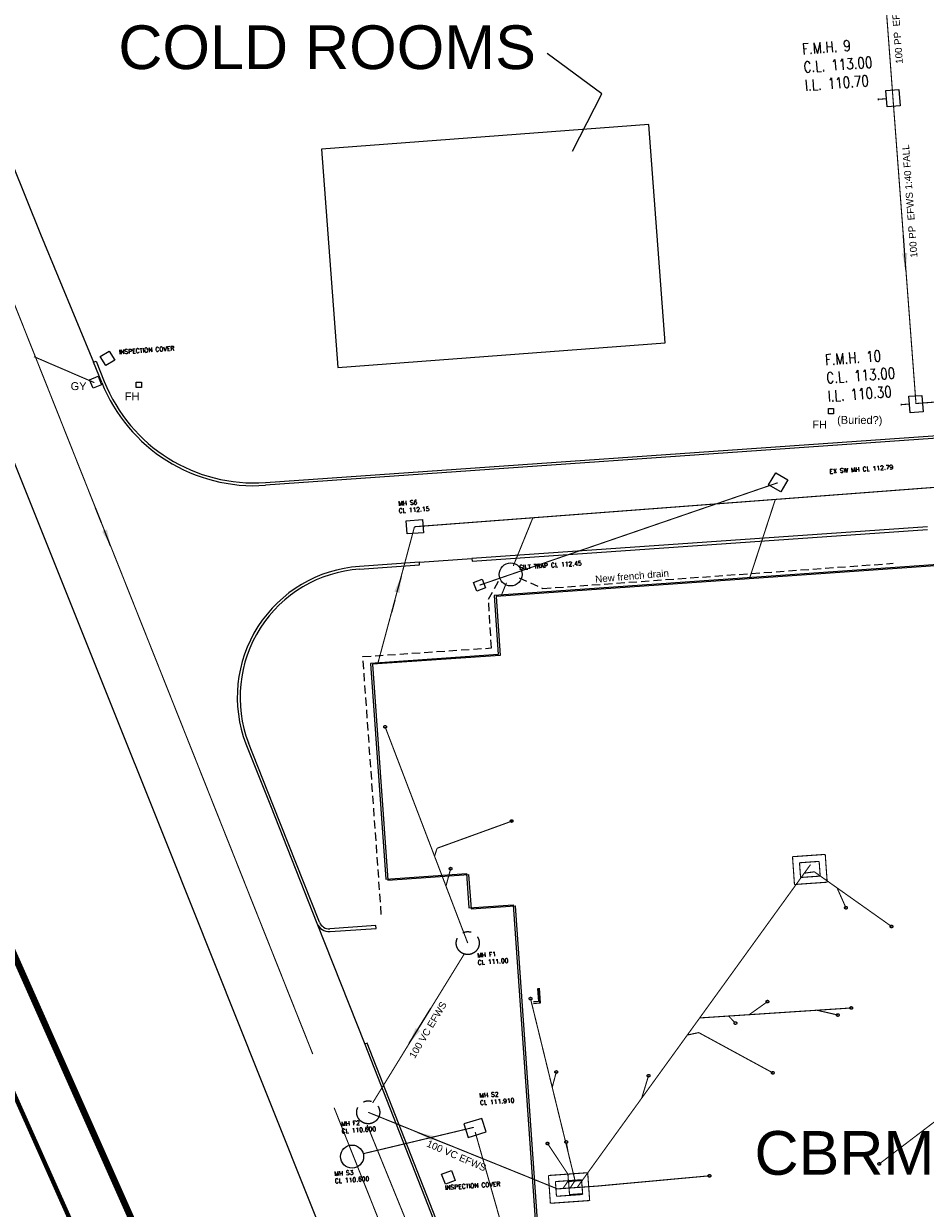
# Model space of a CAD drawing. Extents: x 14683 to 402730, y 286898 to 590920.
# Tile 5 of 39: x 59331 to 100549, y 397498 to 451669. Entities that reach past the tile are written whole.
import ezdxf

# ---------------------------------------------------------------- set-up
doc = ezdxf.new("R2010")
doc.units = 0
doc.header["$LTSCALE"] = 1500
doc.header["$MEASUREMENT"] = 0
doc.set_wipeout_variables(frame=1)
for name, pattern in [('01-SITE PLAN$0$ECL-001', [100, 50, 0, 50]), ('01-SITE PLAN$0$L0', [0]), ('CENTRE', [2, 1.25, -0.25, 0.25, -0.25]), ('DASHED', [0.75, 0.5, -0.25]), ('HIDDEN', [0.375, 0.25, -0.125])]:
    doc.linetypes.add(name, pattern=pattern)
doc.layers.get('0').update_dxf_attribs({"linetype": 'CONTINUOUS'})
for name, color, linetype in [('01-SITE PLAN$0$_NIBSC_A fence 3', 7, 'CONTINUOUS'), ('01-SITE PLAN$0$_NIBSC_A fence elect', 7, 'CONTINUOUS'), ('01-SITE PLAN$0$_NIBSC_A site plan', 7, 'CONTINUOUS'), ('01-SITE PLAN$0$_NIBSC_S text', 7, 'CONTINUOUS'), ('_NIBSC_PH efws', 10, 'CENTRE'), ('_NIBSC_PH efws manholes', 10, 'CONTINUOUS'), ('_NIBSC_PH efws text', 10, 'CONTINUOUS'), ('_NIBSC_PH fire hydrant', 50, 'CONTINUOUS'), ('_NIBSC_PH french drain', 210, 'HIDDEN'), ('_NIBSC_PH inspection covers', 6, 'CONTINUOUS'), ('_NIBSC_PH sws', 160, 'DASHED'), ('_NIBSC_PH sws gulley', 210, 'CONTINUOUS'), ('_NIBSC_PH sws manholes', 160, 'CONTINUOUS'), ('_NIBSC_PH sws text', 160, 'CONTINUOUS'), ('_NIBSC_PH text', 7, 'CONTINUOUS'), ('BUILDING OUTLINE', 9, 'CONTINUOUS'), ('EQUIPMENT_FXD', 1, 'CONTINUOUS'), ('FNSH_LNNG_CSNG', 1, 'CONTINUOUS'), ('GULLEY', 7, 'CONTINUOUS'), ('Xref', 7, 'CONTINUOUS')]:
    doc.layers.add(name, color=color, linetype=linetype)
doc.styles.add('01-SITE PLAN$0$Standard', font='arial.ttf')
doc.styles.add('DEFAULT', font='Simplex')
doc.styles.get("Standard").update_dxf_attribs({"font": 'arial.ttf'})
doc.styles.add('VPG-4201$0$simplex', font='simplex.shx', dxfattribs={"width": 0.8})
doc.dimstyles.new('NIBSC 1-200', dxfattribs={"dimscale": 300, "dimtxt": 2.5, "dimasz": 2.5, "dimexe": 1.25, "dimexo": 0.625, "dimtad": 1, "dimdec": 0, "dimdsep": 46, "dimtxsty": 'Standard', "dimcen": 2.5, "dimclrd": 256, "dimclre": 256, "dimadec": 0, "dimazin": 0, "dimtfac": 1, "dimtdec": 0, "dimtmove": 0, "dimatfit": 2, "dimfxl": 1, "dimlwd": -1, "dimlwe": -1, "dimarcsym": 0})

# ---------------------------------------------------------------- blocks, each defined once
blk = doc.blocks.new('ECBL29')
at = {"color": 0, "linetype": 'ByBlock'}
blk.add_lwpolyline([(-0.5, -0.5), (-0.5, 0.5), (0.5, 0.5), (0.5, -0.5), (-0.5, -0.5)], dxfattribs=at)
blk = doc.blocks.new('01-SITE PLAN')
at = {"layer": '01-SITE PLAN$0$_NIBSC_A fence 3', "const_width": 200}
blk.add_lwpolyline([(606732, 160766), (609812, 153762), (648971, 65894)], dxfattribs=at)
at = {"layer": '01-SITE PLAN$0$_NIBSC_A fence elect', "const_width": 300}
blk.add_lwpolyline([(663260, 39865), (610749, 158078)], dxfattribs=at)
at = {"layer": '01-SITE PLAN$0$_NIBSC_A site plan', "linetype": '01-SITE PLAN$0$ECL-001'}
for p, q in [((615451, 183859), (618547, 176190)), ((618547, 176190), (620971, 170337))]:
    blk.add_line(p, q, dxfattribs=at)
at = {"layer": '01-SITE PLAN$0$_NIBSC_A site plan', "linetype": '01-SITE PLAN$0$L0'}
for p, q in [((620971, 170337), (621087, 170383)), ((621346, 169409), (620971, 170337)), ((621087, 170383), (621462, 169456)), ((628827, 164829), (672886, 167910)), ((672895, 167786), (628836, 164705)), ((628836, 164705), (628836, 164705)), ((635873, 161187), (633126, 160995)), ((633135, 160870), (635882, 161062)), ((635882, 161062), (635873, 161187)), ((627937, 152876), (629059, 150059)), ((629176, 150106), (628053, 152922)), ((629059, 150059), (631188, 144674)), ((631304, 144720), (629176, 150106)), ((633878, 144567), (631779, 144421)), ((631788, 144296), (633887, 144443)), ((633887, 144443), (633878, 144567))]:
    blk.add_line(p, q, dxfattribs=at)
at = {"layer": '01-SITE PLAN$0$_NIBSC_A site plan'}
for p, q in [((635873, 161187), (638267, 161354)), ((631188, 144674), (633369, 139151))]:
    blk.add_line(p, q, dxfattribs=at)
at = {"layer": '01-SITE PLAN$0$_NIBSC_A site plan', "linetype": '01-SITE PLAN$0$ECL-001'}
blk.add_lwpolyline([(609557, 185904, 0.00517), (609849, 184815, 0.03705), (611073, 181402), (613966, 174206), (616660, 167430), (621282, 155911), (624437, 148041), (628577, 137646), (632579, 127605), (634922, 121687), (637680, 114711), (640979, 106343), (644007, 98708), (646321, 99637), (648589, 100532), (648578, 100577)], format="xyb", dxfattribs=at)
at = {"layer": '01-SITE PLAN$0$_NIBSC_A site plan'}
blk.add_lwpolyline([(632148, 170097), (647106, 171224), (646355, 181196), (631397, 180069)], close=True, dxfattribs=at)
at = {"layer": '01-SITE PLAN$0$_NIBSC_A site plan', "linetype": '01-SITE PLAN$0$L0'}
for points in [[(659097, 162811), (638267, 161354), (638276, 161230), (659105, 162686)], [(640135, 122280), (637203, 129698), (633485, 139197), (633369, 139151), (637087, 129652), (640004, 122270)]]:
    blk.add_lwpolyline(points, dxfattribs=at)
at = {"layer": '01-SITE PLAN$0$_NIBSC_A site plan', "flags": 128}
blk.add_lwpolyline([(633633, 156558), (634331, 146692), (638027, 146951), (638137, 145379), (640157, 145521), (641774, 122394), (648732, 122881), (648896, 120532), (669984, 122007), (669553, 128179), (685601, 129301), (684708, 142085), (668659, 140963), (667913, 151634), (670382, 151807), (670029, 156847), (667560, 156674), (667215, 161612), (639281, 159659), (639469, 156966), (633633, 156558)], dxfattribs=at)
at = {"layer": '01-SITE PLAN$0$_NIBSC_A site plan', "linetype": '01-SITE PLAN$0$L0'}
for centre, radius, start, end in [((628313, 172186), 7500, 201.7329, 274), ((628313, 172186), 7375, 201.7314, 274), ((633545, 155010), 6000, 94, 200.8263), ((633545, 155010), 5875, 94, 200.8167), ((631746, 144894), 600, 201.5682, 274), ((631746, 144894), 475, 201.5682, 274)]:
    blk.add_arc(centre, radius, start, end, dxfattribs=at)
at = {"layer": '01-SITE PLAN$0$_NIBSC_S text'}
blk.add_lwpolyline([(642876, 179990), (644204, 182603), (641717, 184453)], dxfattribs=at)
at = {"layer": '01-SITE PLAN$0$_NIBSC_A site plan', "style": '01-SITE PLAN$0$Standard', "flags": 3}
blk.add_attdef('ISI_MICROGDS_OBJECT_NAME', (687240, 149030), '', height=0.05, rotation=4.169, dxfattribs=at)
at = {"layer": '01-SITE PLAN$0$_NIBSC_S text', "char_height": 2000, "width": 20217.21, "attachment_point": 1, "style": '01-SITE PLAN$0$Standard'}
for s, insert in [('{\\Fhelv|c0;COLD ROOMS}', (622106, 185737)), ('{\\Fhelv|c0;CBRM}', (651188, 135175))]:
    blk.add_mtext(s, dxfattribs=dict(at, insert=insert))

msp = doc.modelspace()

# ---------------------------------------------------------------- linework, layer by layer
at = {"layer": '_NIBSC_PH efws', "const_width": 50}
for points in [[(99072, 448253), (98039, 461978)], [(98773, 448238), (98399, 448210)], [(75855, 419512), (79631, 409626)], [(81698, 415220), (78228, 413962)], [(78228, 413962), (78114, 413597)], [(94479, 413577), (95975, 413682)], [(94479, 413577), (94568, 412305)], [(94799, 413299), (95697, 413362)], [(95697, 413362), (95744, 412689)], [(95975, 413682), (96064, 412410)], [(78849, 413029), (78636, 412230)], [(84633, 398450), (95303, 413218)], [(94799, 413299), (94846, 412626)], [(95477, 412886), (95024, 412823)], [(99006, 410386), (95477, 412886)], [(94568, 412305), (96064, 412410)], [(94846, 412626), (95744, 412689)], [(96922, 411240), (96515, 412151)], [(75282, 402315), (79486, 409149)], [(98445, 399527), (109021, 407600)], [(82502, 407085), (84537, 398762)], [(93332, 406948), (92503, 406354)], [(97165, 406659), (90235, 406203)], [(91826, 406010), (91568, 406279)], [(96550, 406337), (95593, 406556)], [(90191, 405533), (89670, 405421)], [(93576, 403693), (90191, 405533)], [(83679, 403731), (83494, 403031)], [(87897, 403561), (87585, 402539)], [(75082, 401887), (83732, 398386)], [(75036, 401303), (83048, 381619)], [(83278, 400462), (84211, 399061)], [(84147, 400471), (84214, 400104)], [(83320, 398998), (85116, 399125)], [(83320, 398998), (83409, 397727)], [(83640, 398720), (84837, 398804)], [(83640, 398720), (83688, 398047)], [(84232, 398762), (83986, 398404)], [(84211, 399061), (84232, 398762)], [(84537, 398762), (84312, 398427)], [(84837, 398804), (84885, 398131)], [(85116, 399125), (85205, 397853)], [(90684, 398984), (85527, 398512)], [(85527, 398512), (83732, 398386)], [(83409, 397727), (85205, 397853)], [(83688, 398047), (84885, 398131)]]:
    msp.add_lwpolyline(points, dxfattribs=at)
msp.add_lwpolyline([(84285, 398124), (84883, 398168), (84839, 398767), (84241, 398723)], close=True, dxfattribs=at)
at = {"layer": '_NIBSC_PH efws'}
for centre, radius in [((75855, 419512), 61.2), ((81638, 415208), 61.2), ((78849, 413029), 61.2), ((96922, 411240), 61.2), ((79631, 409626), 525), ((99006, 410386), 61.2), ((82502, 407085), 61.2), ((93332, 406948), 61.2), ((96550, 406337), 61.2), ((97165, 406659), 61.2), ((91869, 405967), 61.2), ((83679, 403731), 61.2), ((87897, 403561), 61.2), ((93576, 403693), 61.2), ((75082, 401887), 525), ((83278, 400462), 61.2), ((84135, 400531), 61.2), ((98445, 399527), 61.2), ((90684, 398984), 61.2)]:
    msp.add_circle(centre, radius, dxfattribs=at)
for points in [[(71648, 406308), (71649, 406308), (71649, 406309)], [(71774, 406097), (71774, 406097), (71774, 406097)]]:
    msp.add_solid(points, dxfattribs=at)
at = {"layer": '_NIBSC_PH french drain'}
for p, q in [((83067, 425842), (99086, 426993)), ((80582, 425353), (81125, 426328)), ((81981, 426325), (83067, 425842)), ((80714, 423122), (80582, 425353)), ((74837, 422727), (80714, 423122)), ((75681, 410937), (74837, 422727))]:
    msp.add_line(p, q, dxfattribs=at)
at = {"layer": '_NIBSC_PH french drain', "linetype": 'Continuous'}
msp.add_circle((81594, 426482), 525, dxfattribs=at)
at = {"layer": '_NIBSC_PH sws', "const_width": 50}
for points in [[(56653, 444511), (72547, 404550)], [(62564, 435253), (59803, 436442)], [(77197, 428665), (112003, 431301)], [(82029, 426631), (93805, 430677)], [(92529, 426345), (93694, 429915)], [(81713, 426870), (82609, 429075)], [(75530, 422445), (77197, 428665)], [(80170, 425992), (82090, 426652)], [(81176, 425548), (81401, 426101)], [(73522, 402100), (81348, 382423)], [(79911, 401201), (74875, 400000)], [(83237, 389471), (79972, 400986)]]:
    msp.add_lwpolyline(points, dxfattribs=at)
at = {"layer": '_NIBSC_PH sws manholes'}
for points in [[(77603, 428391), (76855, 428335), (76810, 428933), (77558, 428989)], [(80275, 401611), (79459, 401355), (79651, 400743), (80467, 400999)]]:
    msp.add_lwpolyline(points, close=True, dxfattribs=at)
msp.add_circle((74344, 399864), 525, dxfattribs=at)
at = {"layer": 'BUILDING OUTLINE', "color": 252, "flags": 128}
msp.add_lwpolyline([(75279, 422374), (75977, 412508), (79673, 412767), (79782, 411196), (81803, 411337), (83420, 388210), (90378, 388697), (90542, 386348), (111630, 387823), (111199, 393995), (127247, 395117), (126354, 407901), (110305, 406779), (109559, 417451), (112028, 417624), (111675, 422663), (109206, 422491), (108861, 427429), (80927, 425475), (81115, 422782), (75279, 422374)], dxfattribs=at)
at = {"layer": 'FNSH_LNNG_CSNG'}
for points in [[(82815, 407552), (82859, 406954), (82635, 406938)], [(82640, 406868), (82934, 406889), (82885, 407557)], [(82897, 407558), (82946, 406878), (82641, 406856)]]:
    msp.add_lwpolyline(points, dxfattribs=at)

# ---------------------------------------------------------------- block references
at = {"layer": '_NIBSC_PH fire hydrant', "xscale": 239.9999999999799, "yscale": 239.9999999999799, "zscale": 239.9999999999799, "rotation": 359.7589498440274}
for p in [(64592, 435150), (64592, 435150), (96239, 433951)]:
    msp.add_blockref('ECBL29', p, dxfattribs=at)
at = {"layer": '_NIBSC_PH inspection covers'}
for p, xscale, yscale, zscale, rotation in [((63163, 436364), 480.0000000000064, 480.0000000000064, 480.0000000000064, 301.1169481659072), ((78747, 398915), 479.9999999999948, 479.9999999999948, 479.9999999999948, 290.8399225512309), ((78747, 398915), 479.9999999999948, 479.9999999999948, 479.9999999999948, 290.8399225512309)]:
    msp.add_blockref('ECBL29', p, dxfattribs=dict(at, xscale=xscale, yscale=yscale, zscale=zscale, rotation=rotation))
at = {"layer": '_NIBSC_PH sws gulley'}
for p, xscale, yscale, zscale, rotation in [((62620, 435272), 419.9999999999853, 419.9999999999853, 419.9999999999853, 22.06443335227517), ((80168, 425992), 420.0000000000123, 420.0000000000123, 420.0000000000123, 21.35894984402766)]:
    msp.add_blockref('ECBL29', p, dxfattribs=dict(at, xscale=xscale, yscale=yscale, zscale=zscale, rotation=rotation))
at = {"layer": '_NIBSC_PH sws manholes', "xscale": 640.0000000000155, "yscale": 640.0000000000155, "zscale": 640.0000000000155, "rotation": 329.6756665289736}
msp.add_blockref('ECBL29', (93825, 430696), dxfattribs=at)
at = {"layer": 'GULLEY', "xscale": 420.0000000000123, "yscale": 420.0000000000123, "zscale": 420.0000000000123, "rotation": 21.35894984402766}
msp.add_blockref('ECBL29', (80168, 425992), dxfattribs=at)

# ---------------------------------------------------------------- texts
at = {"layer": '_NIBSC_PH efws text', "char_height": 320, "width": 9074.26, "attachment_point": 1}
for s, insert, rotation in [('100 PP  EFWS 1:36 FALL', (99208, 449823), 94.3083), ('100 PP  EFWS 1:40 FALL', (99874, 440956), 94.3083), ('100 VC EFWS ', (76933, 404484), 59.5175), ('100 VC EFWS ', (77848, 400632), 336.5438)]:
    msp.add_mtext(s, dxfattribs=dict(at, insert=insert, rotation=rotation))
at = {"layer": '_NIBSC_PH efws text', "char_height": 200, "width": 2792, "attachment_point": 1, "rotation": 4, "style": 'DEFAULT'}
for s, insert in [('\\PMH F1\\PCL 111.00', (80034, 409498)), ('\\PMH F2\\PCL 110.600', (73811, 401787))]:
    msp.add_mtext(s, dxfattribs=dict(at, insert=insert))
at = {"layer": '_NIBSC_PH fire hydrant'}
for s, p in [('FH', (63952, 434453)), ('FH', (63952, 434453)), ('FH', (95382, 433160)), ('FH', (95382, 433160)), ('(Buried?)', (96518, 433373))]:
    msp.add_text(s, height=360, rotation=359.7589, dxfattribs=at).set_placement(p)
at = {"layer": '_NIBSC_PH french drain'}
msp.add_text('New french drain', height=320, rotation=4.8409, dxfattribs=at).set_placement((85473, 426107))
at = {"layer": '_NIBSC_PH french drain', "insert": (81959, 427234), "char_height": 200, "width": 2792, "attachment_point": 1, "rotation": 4, "style": 'DEFAULT'}
msp.add_mtext('\\PSILT TRAP CL 112.45', dxfattribs=at)
at = {"layer": '_NIBSC_PH inspection covers', "char_height": 200, "width": 2792, "attachment_point": 1, "rotation": 4, "style": 'DEFAULT'}
for insert in [(63676, 436753), (78581, 398540), (78581, 398540)]:
    msp.add_mtext('INSPECTION COVER', dxfattribs=dict(at, insert=insert))
at = {"layer": '_NIBSC_PH sws gulley'}
msp.add_text('GY', height=360, rotation=359.7589, dxfattribs=at).set_placement((61476, 434915))
at = {"layer": '_NIBSC_PH sws text', "char_height": 200, "width": 2792, "attachment_point": 1, "rotation": 4, "style": 'DEFAULT'}
for s, insert in [('\\PEX SW MH CL 112.79', (96136, 431625)), ('\\PMH S6\\PCL 112.15', (76421, 430158)), ('\\PMH S2\\PCL 111.910', (80134, 403089)), ('\\PMH S3\\PCL 110.600', (73501, 399511))]:
    msp.add_mtext(s, dxfattribs=dict(at, insert=insert))
at = {"layer": 'EQUIPMENT_FXD', "flags": 3}
msp.add_attdef('ISI_MICROGDS_OBJECT_NAME', (78355, 412591), 'N10:CLASS2:MICRO:CABINET', height=0.05, rotation=274.1691, dxfattribs=at)
at = {"layer": 'GULLEY'}
msp.add_text('GY', height=360, rotation=359.7589, dxfattribs=at).set_placement((61476, 434915))

# ---------------------------------------------------------------- leaders
at = {"layer": '_NIBSC_PH efws'}
for points in [[(99662, 440424), (99546, 441961)], [(76958, 405039), (78106, 406905)], [(77349, 400969), (78800, 400382)]]:
    msp.add_leader(points, dimstyle='NIBSC 1-200', override={"dimgap": 0.625, "dimtad": 0}, dxfattribs=at)
at = {"layer": '_NIBSC_PH sws'}
for points in [[(63303, 427793), (62467, 429896)], [(76588, 426394), (76147, 424747)]]:
    msp.add_leader(points, dimstyle='NIBSC 1-200', override={"dimgap": 0.625, "dimtad": 0}, dxfattribs=at)

# ---------------------------------------------------------------- next in the draw order: wipeouts: each hides what was drawn before it
for points in [[(94901, 448410), (98536, 448684), (98347, 451193), (94712, 450920)], [(95945, 434195), (99580, 434469), (99391, 436979), (95756, 436705)]]:
    msp.add_wipeout(points).dxf.layer = '_NIBSC_PH text'

# ---------------------------------------------------------------- next in the draw order: linework, layer by layer
at = {"layer": '_NIBSC_PH efws', "const_width": 50}
for points in [[(98395, 448260), (98402, 448160)], [(99072, 448253), (100123, 434300), (112089, 435202), (116058, 431141), (134225, 432730), (141113, 433224), (152947, 434146), (167571, 435391), (172215, 435520), (176864, 435948), (183425, 436150), (188835, 436788)], [(99445, 434299), (99452, 434199)], [(99823, 434277), (99448, 434249)]]:
    msp.add_lwpolyline(points, dxfattribs=at)
at = {"layer": '_NIBSC_PH efws manholes'}
for points in [[(98801, 447865), (98745, 448613), (99343, 448658), (99400, 447910)], [(99853, 433881), (99797, 434629), (100395, 434674), (100451, 433926)]]:
    msp.add_lwpolyline(points, close=True, dxfattribs=at)

# ---------------------------------------------------------------- next in the draw order: block references
at = {"layer": '_NIBSC_PH fire hydrant', "xscale": 239.9999999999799, "yscale": 239.9999999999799, "zscale": 239.9999999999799, "rotation": 359.7589498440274}
msp.add_blockref('ECBL29', (96239, 433951), dxfattribs=at)
at = {"layer": 'Xref'}
msp.add_blockref('01-SITE PLAN', (-558449, 265856), dxfattribs=at)

# ---------------------------------------------------------------- next in the draw order: texts
at = {"layer": '_NIBSC_PH text', "char_height": 500, "width": 9074.26, "attachment_point": 1, "rotation": 4.3083, "style": 'VPG-4201$0$simplex'}
for s, insert in [('F.M.H. 9\\PC.L. 113.00\\PI.L. 110.70', (94900, 450758)), ('F.M.H. 10\\PC.L. 113.00\\PI.L. 110.30', (95943, 436543))]:
    msp.add_mtext(s, dxfattribs=dict(at, insert=insert))

doc.saveas('drawing.dxf')
